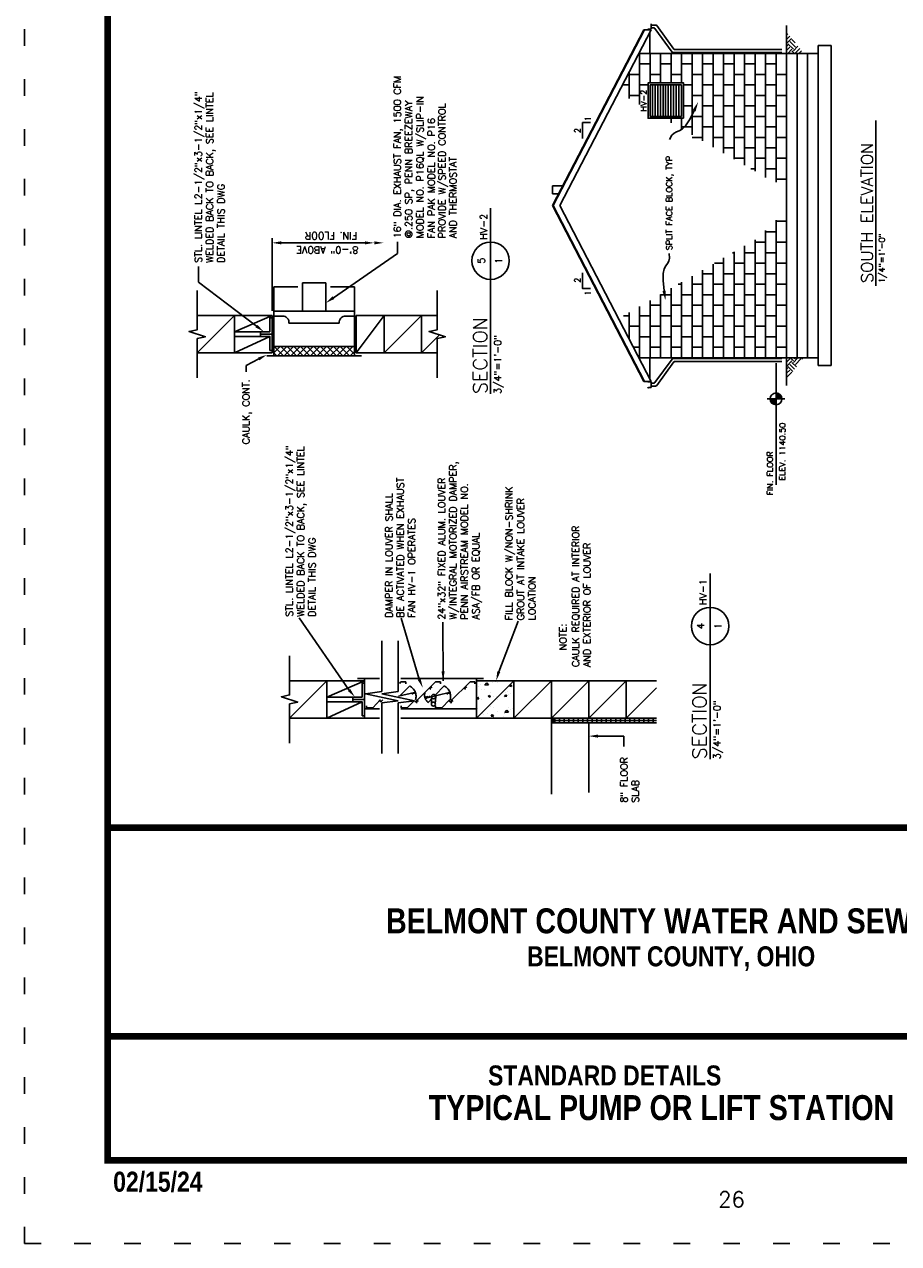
# Model space of a CAD drawing. Header units: feet. Extents: x 56.7 to 65.2, y 40.1 to 51.1.
# Tile 1 of 168: x 56.7 to 61.9, y 40.1 to 47.4. Entities that reach past the tile are written whole.
import ezdxf
from ezdxf.enums import TextEntityAlignment as Align

# ---------------------------------------------------------------- set-up
doc = ezdxf.new("R2010")
doc.units = ezdxf.units.FT
doc.header["$LTSCALE"] = 16
doc.header["$MEASUREMENT"] = 0
for name, pattern in [('D1', [0.08, 0.04, -0.04]), ('DASHED', [0.375, 0.25, -0.125]), ('DOT2', [0.125, 0, -0.125]), ('HIDDEN', [0.1875, 0.125, -0.0625])]:
    doc.linetypes.add(name, pattern=pattern)
doc.layers.get('0').update_dxf_attribs({"linetype": 'CONTINUOUS'})
doc.layers.get('DEFPOINTS').update_dxf_attribs({"linetype": 'CONTINUOUS'})
for name, color, linetype in [('ARWALL', 9, 'CONTINUOUS'), ('BORDER', 7, 'CONTINUOUS'), ('BUILDING', 9, 'CONTINUOUS'), ('CONC-BLK', 14, 'CONTINUOUS'), ('DASH', 3, 'DASHED'), ('DET', 3, 'CONTINUOUS'), ('DIM-1', 4, 'CONTINUOUS'), ('EARTH', 3, 'CONTINUOUS'), ('HCMU', 9, 'CONTINUOUS'), ('HVAC', 9, 'CONTINUOUS'), ('NOTES', 4, 'CONTINUOUS'), ('P', 9, 'CONTINUOUS'), ('PAGE-NO', 9, 'CONTINUOUS'), ('PIPING', 9, 'CONTINUOUS'), ('T', 4, 'CONTINUOUS'), ('TEXT', 7, 'CONTINUOUS'), ('TRUSS', 9, 'CONTINUOUS'), ('VENTILATION', 4, 'CONTINUOUS'), ('WOOD', 9, 'CONTINUOUS')]:
    doc.layers.add(name, color=color, linetype=linetype)
doc.styles.add('ROMANS', font='ROMANS.shx', dxfattribs={"height": 1.5})
doc.styles.get("Standard").update_dxf_attribs({"font": 'ROMANS', "height": 0.09375})
doc.styles.add('TECHNICAL', font='techb___.ttf')

# ---------------------------------------------------------------- blocks, each defined once
blk = doc.blocks.new('H', base_point=(976.415, 314.205))
for p, q in [((976.353, 314.849), (976.314, 314.205)), ((976.353, 314.849), (976.477, 313.561)), ((975.415, 314.205), (976.314, 314.205)), ((976.477, 313.561), (976.516, 314.205)), ((976.516, 314.205), (977.415, 314.205))]:
    blk.add_line(p, q)
blk = doc.blocks.new('*X1')
at = {"color": 0}
for p, q in [((532.51, 160.57), (534.14, 162.2)), ((532.51, 161.98), (532.72, 162.2)), ((534.51, 159.87), (532.51, 161.87)), ((534.51, 161.29), (533.59, 162.2)), ((532.51, 159.15), (534.51, 161.15)), ((534.51, 158.46), (532.51, 160.46)), ((532.51, 157.74), (534.51, 159.74)), ((534.51, 157.04), (532.51, 159.04)), ((532.51, 156.33), (534.51, 158.33)), ((534.51, 155.63), (532.51, 157.63)), ((532.51, 154.91), (534.51, 156.91)), ((534.51, 154.22), (532.51, 156.22)), ((532.51, 153.5), (534.51, 155.5)), ((534.51, 152.8), (532.51, 154.8)), ((532.51, 152.08), (534.51, 154.08)), ((534.51, 151.39), (532.51, 153.39)), ((532.51, 150.67), (534.51, 152.67)), ((534.51, 149.97), (532.51, 151.97)), ((532.51, 149.25), (534.51, 151.25)), ((534.51, 148.56), (532.51, 150.56)), ((532.51, 147.84), (534.51, 149.84)), ((534.51, 147.14), (532.51, 149.14)), ((532.51, 146.43), (534.51, 148.43)), ((534.51, 145.73), (532.51, 147.73)), ((532.51, 145.01), (534.51, 147.01)), ((533.87, 144.95), (532.51, 146.32)), ((533.86, 144.95), (534.51, 145.6))]:
    blk.add_line(p, q, dxfattribs=at)
blk = doc.blocks.new('*X0')
at = {"color": 0}
for p, q in [((198.21, 97.35), (198.21, 97.35)), ((198.45, 97.51), (198.45, 97.51)), ((199.59, 98.56), (199.59, 98.56)), ((201.43, 97.63), (201.43, 97.63)), ((201.64, 98.27), (201.59, 98.75)), ((201.95, 98.52), (201.62, 98.75)), ((201.64, 98.27), (201.95, 98.52)), ((202.07, 98.64), (202.07, 98.64)), ((202.15, 98.34), (202.15, 98.34)), ((203.59, 97.01), (203.59, 97.01)), ((203.69, 97.63), (203.69, 97.63)), ((204.33, 98.44), (204.33, 98.44)), ((204.59, 96.21), (204.57, 96.96)), ((205.07, 96.57), (204.57, 96.96)), ((204.59, 96.21), (205.07, 96.57)), ((204.64, 97.88), (204.64, 97.88)), ((197.61, 94.99), (197.5, 95.21)), ((197.5, 94.97), (197.61, 94.99)), ((197.94, 95.16), (197.9, 95.66)), ((198.25, 95.42), (197.9, 95.66)), ((197.94, 95.16), (198.25, 95.42)), ((198.59, 96.5), (198.59, 96.5)), ((198.83, 94.24), (198.83, 94.24)), ((199.87, 95.11), (199.87, 95.11)), ((199.97, 95.88), (199.97, 95.88)), ((201.05, 95.21), (201.05, 95.21)), ((201.49, 94.24), (201.49, 94.24)), ((201.95, 95.84), (202.16, 96.3)), ((201.95, 95.84), (202.35, 95.91)), ((202.04, 95.2), (202.04, 95.2)), ((202.05, 94.51), (202.05, 94.51)), ((202.35, 95.91), (202.16, 96.3)), ((203.08, 95.85), (203.08, 95.85)), ((205.11, 95.38), (205.11, 95.38)), ((205.19, 94.29), (205.19, 94.29)), ((205.26, 94.77), (205.26, 94.77)), ((197.58, 91.87), (197.58, 91.87)), ((197.87, 93.06), (197.87, 93.06)), ((198.42, 92.79), (198.42, 92.79)), ((198.75, 91.94), (198.73, 92.69)), ((199.23, 92.29), (198.73, 92.69)), ((198.75, 91.94), (199.23, 92.29)), ((199.39, 91.43), (199.39, 91.43)), ((199.75, 91.96), (199.75, 91.96)), ((202.16, 92.26), (202.12, 92.76)), ((202.47, 92.52), (202.12, 92.76)), ((202.16, 92.26), (202.47, 92.52)), ((202.55, 91.87), (202.55, 91.87)), ((202.68, 91.4), (202.68, 91.4)), ((203.01, 92.61), (203.01, 92.61)), ((203.22, 92.11), (203.22, 92.11)), ((203.71, 92.74), (203.71, 92.74)), ((204.19, 92.23), (204.19, 92.23)), ((204.23, 91.25), (204.44, 91.71)), ((204.23, 91.25), (204.63, 91.33)), ((204.63, 91.33), (204.44, 91.71)), ((199.46, 91.12), (199.46, 91.12)), ((199.69, 90.75), (199.7, 90.79)), ((199.72, 90.75), (199.7, 90.79)), ((204.53, 90.97), (204.53, 90.97))]:
    blk.add_line(p, q, dxfattribs=at)
blk = doc.blocks.new('EL')
at = {"layer": 'T', "color": 3}
for p, q in [((-0.086, 0.037), (-0.086, 0)), ((-0.078, 0.052), (-0.078, 0)), ((-0.07, 0.062), (-0.07, 0)), ((-0.062, 0.07), (-0.062, 0)), ((-0.055, 0.076), (-0.055, 0)), ((-0.047, 0.081), (-0.047, 0)), ((-0.039, 0.085), (-0.039, 0)), ((-0.031, 0.088), (-0.031, 0)), ((-0.023, 0.091), (-0.023, 0)), ((-0.016, 0.092), (-0.016, 0)), ((-0.008, 0.094), (-0.008, 0)), ((0.008, 0), (0.008, -0.094)), ((0.016, 0), (0.016, -0.092)), ((0.023, 0), (0.023, -0.091)), ((0.031, 0), (0.031, -0.088)), ((0.039, 0), (0.039, -0.085)), ((0.047, 0), (0.047, -0.081)), ((0.055, 0), (0.055, -0.076)), ((0.062, 0), (0.062, -0.07)), ((0.07, 0), (0.07, -0.062)), ((0.078, 0), (0.078, -0.052)), ((0.086, 0), (0.086, -0.037))]:
    blk.add_line(p, q, dxfattribs=at)
at = {"layer": 'T'}
blk.add_line((0, 0.141), (0, -0.141), dxfattribs=at)
blk.add_circle((0, 0), 0.0937, dxfattribs=at)
blk = doc.blocks.new('*X7')
at = {"color": 0}
for p, q in [((80.96, 281.43), (79.59, 282.8)), ((81.49, 281.96), (80.65, 282.8)), ((81.13, 281.24), (82.38, 282.49)), ((82.02, 282.49), (81.71, 282.8)), ((81.72, 280.77), (82.91, 281.96)), ((83.79, 281.43), (82.42, 282.8)), ((84.32, 281.96), (83.48, 282.8)), ((84.62, 282.73), (84.54, 282.8)), ((162.99, 281.43), (161.95, 282.47)), ((161.95, 281.8), (162.1, 281.96)), ((163.52, 281.96), (162.67, 282.8)), ((162.99, 281.07), (164.4, 282.49)), ((163.52, 280.54), (164.93, 281.96)), ((164.05, 282.49), (163.73, 282.8)), ((165.75, 281.5), (164.44, 282.8)), ((166.34, 281.97), (165.5, 282.8)), ((166.88, 282.49), (166.56, 282.8)), ((167.32, 282.75), (167.27, 282.8)), ((82.31, 280.3), (83.44, 281.43)), ((84.32, 279.13), (82.91, 280.54)), ((84.62, 279.9), (83.44, 281.07)), ((83.79, 281.07), (84.62, 281.9)), ((84.28, 278.73), (84.62, 279.07)), ((84.32, 280.54), (84.62, 280.84)), ((161.95, 280.74), (162.63, 281.43)), ((162.61, 278.98), (161.95, 279.64)), ((161.95, 278.98), (162.1, 279.13)), ((163.19, 279.45), (162.1, 280.54)), ((163.78, 279.93), (162.63, 281.07)), ((164.66, 280.63), (165.46, 281.43))]:
    blk.add_line(p, q, dxfattribs=at)

msp = doc.modelspace()

# ---------------------------------------------------------------- linework, layer by layer
at = {"layer": 'ARWALL', "color": 4, "linetype": 'HIDDEN'}
for p, q in [((61.263, 47.2734), (61.4523, 47.2734)), ((61.3261, 45.4439), (61.3261, 47.2734)), ((61.3892, 45.4439), (61.3892, 47.2734)), ((61.4523, 47.3207), (61.5312, 47.3207)), ((61.4523, 45.3966), (61.4523, 47.3207)), ((61.5312, 45.3966), (61.5312, 47.3207)), ((61.263, 45.4439), (61.4523, 45.4439)), ((61.4523, 45.3966), (61.5312, 45.3966))]:
    msp.add_line(p, q, dxfattribs=at)
at = {"layer": 'BORDER', "const_width": 0.04}
msp.add_lwpolyline([(57.1833, 40.6186), (57.1833, 50.6186), (64.6833, 50.6186), (64.6833, 40.6186)], close=True, dxfattribs=at)
for points in [[(57.1833, 42.6186), (64.6833, 42.6186)], [(57.1833, 41.3653), (64.6833, 41.3653)]]:
    msp.add_lwpolyline(points, dxfattribs=at)
at = {"layer": 'BUILDING', "color": 4}
for p, q in [((59.8571, 46.3586), (60.4056, 47.4153)), ((59.8571, 46.3586), (60.4056, 45.3019)), ((60.0747, 43.2495), (60.481, 43.2495))]:
    msp.add_line(p, q, dxfattribs=at)
at = {"layer": 'BUILDING'}
for p, q in [((60.3753, 47.2734), (61.263, 47.2734)), ((60.3753, 45.4439), (61.263, 45.4439))]:
    msp.add_line(p, q, dxfattribs=at)
at = {"layer": 'BUILDING', "color": 3}
for p, q in [((57.7219, 45.4735), (57.9467, 45.6982)), ((58.6771, 45.4735), (58.8457, 45.6982)), ((58.8457, 45.4735), (59.0704, 45.6982)), ((59.0704, 45.4735), (59.1782, 45.5812)), ((58.2767, 43.2776), (58.5015, 43.5023)), ((59.4005, 43.2776), (59.6252, 43.5023)), ((59.6252, 43.2776), (59.85, 43.5023)), ((59.85, 43.2776), (60.0747, 43.5023)), ((60.0747, 43.2776), (60.2995, 43.5023)), ((60.2995, 43.2776), (60.481, 43.4591)), ((59.857, 43.2776), (59.857, 43.2495)), ((59.864, 43.2776), (59.864, 43.2495)), ((59.8711, 43.2776), (59.8711, 43.2495)), ((59.8711, 43.2635), (60.481, 43.2635)), ((59.8992, 43.2776), (59.8992, 43.2495)), ((59.9273, 43.2776), (59.9273, 43.2495)), ((59.9553, 43.2776), (59.9553, 43.2495)), ((59.9834, 43.2776), (59.9834, 43.2495)), ((60.0115, 43.2776), (60.0115, 43.2495)), ((60.0396, 43.2776), (60.0396, 43.2495)), ((60.0677, 43.2776), (60.0677, 43.2495)), ((60.0958, 43.2776), (60.0958, 43.2495)), ((60.1239, 43.2776), (60.1239, 43.2495)), ((60.152, 43.2776), (60.152, 43.2495)), ((60.1801, 43.2776), (60.1801, 43.2495)), ((60.2082, 43.2776), (60.2082, 43.2495)), ((60.2363, 43.2776), (60.2363, 43.2495)), ((60.2644, 43.2776), (60.2644, 43.2495)), ((60.2925, 43.2776), (60.2925, 43.2495)), ((60.3206, 43.2776), (60.3206, 43.2495)), ((60.3487, 43.2776), (60.3487, 43.2495)), ((60.3768, 43.2776), (60.3768, 43.2495)), ((60.4048, 43.2776), (60.4048, 43.2495)), ((60.4329, 43.2776), (60.4329, 43.2495)), ((60.461, 43.2776), (60.461, 43.2495))]:
    msp.add_line(p, q, dxfattribs=at)
at = {"layer": 'BUILDING', "color": 9}
for p, q in [((57.7219, 45.6982), (58.1714, 45.6982)), ((58.6771, 45.6982), (59.164, 45.6982)), ((57.7219, 45.4735), (58.1714, 45.4735)), ((58.6771, 45.4735), (59.164, 45.4735)), ((58.2767, 43.5023), (58.7262, 43.5023)), ((58.6841, 43.5164), (58.8175, 43.5164)), ((58.946, 43.5164), (59.4426, 43.5164)), ((59.4005, 43.5023), (60.481, 43.5023)), ((58.2767, 43.2776), (58.8175, 43.2776)), ((58.946, 43.2776), (60.481, 43.2776)), ((59.85, 43.2776), (59.85, 42.8198)), ((60.0747, 43.2495), (59.85, 43.2495)), ((60.0747, 43.2495), (60.0747, 42.8311))]:
    msp.add_line(p, q, dxfattribs=at)
for points in [[(61.263, 45.2766), (61.263, 47.4407)], [(58.1714, 45.4735), (58.1714, 45.6982)]]:
    msp.add_lwpolyline(points, dxfattribs=at)
at = {"layer": 'BUILDING', "color": 4}
for points in [[(57.9467, 45.6982), (57.9467, 45.4735)], [(58.8457, 45.4735), (58.8457, 45.6982)], [(59.0704, 45.4735), (59.0704, 45.6982)], [(58.1012, 45.5999), (57.9467, 45.5999)], [(58.1012, 45.5718), (57.9467, 45.5718)], [(61.2, 44.6805), (61.2, 45.4114)], [(58.5015, 43.2776), (58.5015, 43.5023)], [(59.6252, 43.2776), (59.6252, 43.5023)], [(59.85, 43.2776), (59.85, 43.5023)], [(60.0747, 43.2776), (60.0747, 43.5023)], [(60.2995, 43.2776), (60.2995, 43.5023)], [(58.656, 43.404), (58.5015, 43.404)], [(58.656, 43.3759), (58.5015, 43.3759)]]:
    msp.add_lwpolyline(points, dxfattribs=at)
at = {"layer": 'BUILDING', "color": 3}
for points in [[(57.9467, 45.5999), (58.1714, 45.6982)], [(58.1574, 45.6842), (58.1574, 45.5999), (58.1012, 45.5999)], [(58.1574, 45.6842), (58.1714, 45.6842)], [(58.1012, 45.5999), (58.1012, 45.5858)], [(57.9467, 45.4735), (58.1574, 45.5718)], [(58.1012, 45.5718), (58.1012, 45.5858)], [(58.1714, 45.5858), (58.1012, 45.5858)], [(58.1574, 45.4875), (58.1574, 45.5718), (58.1012, 45.5718)], [(58.1574, 45.4875), (58.1714, 45.4875)], [(58.5015, 43.404), (58.7262, 43.5023)], [(58.7122, 43.4883), (58.7122, 43.404), (58.656, 43.404)], [(58.7122, 43.4883), (58.7262, 43.4883)], [(58.656, 43.404), (58.656, 43.3899)], [(58.656, 43.3759), (58.656, 43.3899)], [(58.7262, 43.3899), (58.656, 43.3899)], [(58.5015, 43.2776), (58.7122, 43.3759)], [(58.7122, 43.2916), (58.7122, 43.3759), (58.656, 43.3759)], [(58.7122, 43.2916), (58.7262, 43.2916)]]:
    msp.add_lwpolyline(points, dxfattribs=at)
at = {"layer": 'CONC-BLK', "color": 3}
for p, q in [((60.3798, 46.9652), (60.3798, 47.2734)), ((60.4429, 47.096), (60.4429, 47.2734)), ((60.506, 47.096), (60.506, 47.2734)), ((60.5691, 47.096), (60.5691, 47.2734)), ((60.6322, 47.096), (60.6322, 47.2734)), ((60.6953, 46.7831), (60.6953, 47.2734)), ((60.7583, 46.7467), (60.7583, 47.2734)), ((60.8214, 46.7102), (60.8214, 47.2734)), ((60.8845, 46.6738), (60.8845, 47.2734)), ((60.9476, 46.6374), (60.9476, 47.2734)), ((61.0107, 46.601), (61.0107, 47.2734)), ((61.0738, 46.5646), (61.0738, 47.2734)), ((61.1369, 46.5281), (61.1369, 47.2734)), ((61.2, 46.4992), (61.2, 47.2734)), ((60.4429, 47.2103), (60.3798, 47.2103)), ((60.506, 47.2103), (60.5691, 47.2103)), ((60.6953, 47.2103), (60.6322, 47.2103)), ((60.8214, 47.2103), (60.7583, 47.2103)), ((60.8845, 47.2103), (60.9476, 47.2103)), ((61.0738, 47.2103), (61.0107, 47.2103)), ((61.2, 47.2103), (61.1369, 47.2103)), ((60.3167, 47.0016), (60.3167, 47.1605)), ((60.3167, 47.1472), (60.3798, 47.1472)), ((60.506, 47.1472), (60.4429, 47.1472)), ((60.6322, 47.1472), (60.5691, 47.1472)), ((60.6953, 47.1472), (60.7583, 47.1472)), ((60.8845, 47.1472), (60.8214, 47.1472)), ((61.0107, 47.1472), (60.9476, 47.1472)), ((61.0738, 47.1472), (61.1369, 47.1472)), ((61.2, 47.1472), (61.263, 47.1472)), ((60.2771, 47.0841), (60.3167, 47.0841)), ((60.4311, 47.0841), (60.3798, 47.0841)), ((60.506, 47.0841), (60.5691, 47.0841)), ((60.6322, 47.0841), (60.5691, 47.0841)), ((60.6953, 47.0841), (60.644, 47.0841)), ((60.8214, 47.0841), (60.7583, 47.0841)), ((60.8845, 47.0841), (60.9476, 47.0841)), ((61.0738, 47.0841), (61.0107, 47.0841)), ((61.2, 47.0841), (61.1369, 47.0841)), ((60.3167, 47.021), (60.3798, 47.021)), ((60.6953, 47.021), (60.7583, 47.021)), ((60.8845, 47.021), (60.8214, 47.021)), ((61.0107, 47.021), (60.9476, 47.021)), ((61.0738, 47.021), (61.1369, 47.021)), ((61.2, 47.021), (61.263, 47.021)), ((60.6953, 46.958), (60.644, 46.958)), ((60.8214, 46.958), (60.7583, 46.958)), ((60.8845, 46.958), (60.9476, 46.958)), ((61.0738, 46.958), (61.0107, 46.958)), ((61.2, 46.958), (61.1369, 46.958)), ((60.506, 46.8949), (60.5017, 46.8949)), ((60.6322, 46.8949), (60.5691, 46.8949)), ((60.5691, 46.8559), (60.5691, 46.883)), ((60.6322, 46.8195), (60.6322, 46.883)), ((60.6953, 46.8949), (60.7583, 46.8949)), ((60.8845, 46.8949), (60.8214, 46.8949)), ((61.0107, 46.8949), (60.9476, 46.8949)), ((61.0738, 46.8949), (61.1369, 46.8949)), ((61.2, 46.8949), (61.263, 46.8949)), ((60.6953, 46.8318), (60.6322, 46.8318)), ((60.6953, 46.7687), (60.7583, 46.7687)), ((60.8214, 46.8318), (60.7583, 46.8318)), ((60.8845, 46.7687), (60.8214, 46.7687)), ((60.8845, 46.8318), (60.9476, 46.8318)), ((61.0107, 46.7687), (60.9476, 46.7687)), ((61.0738, 46.8318), (61.0107, 46.8318)), ((61.0738, 46.7687), (61.1369, 46.7687)), ((61.2, 46.8318), (61.1369, 46.8318)), ((61.2, 46.7687), (61.263, 46.7687)), ((60.8845, 46.7056), (60.9476, 46.7056)), ((61.0738, 46.7056), (61.0107, 46.7056)), ((61.2, 46.7056), (61.1369, 46.7056)), ((61.0107, 46.6425), (60.9476, 46.6425)), ((61.0738, 46.6425), (61.1369, 46.6425)), ((61.2, 46.6425), (61.263, 46.6425)), ((61.0738, 46.5794), (61.048, 46.5794)), ((61.2, 46.5794), (61.1369, 46.5794)), ((61.2, 46.5163), (61.263, 46.5163)), ((61.2, 45.4439), (61.2, 46.2708)), ((61.2, 46.264), (61.263, 46.264)), ((61.1369, 45.4439), (61.1369, 46.2092)), ((61.1369, 46.2009), (61.2, 46.2009)), ((61.0107, 45.4439), (61.0107, 46.1163)), ((61.0738, 45.4439), (61.0738, 46.1527)), ((61.0738, 46.1378), (61.1369, 46.1378)), ((61.2, 46.1378), (61.263, 46.1378)), ((60.8845, 45.4439), (60.8845, 46.0434)), ((60.9476, 46.0747), (60.9387, 46.0747)), ((60.9476, 45.4439), (60.9476, 46.0799)), ((61.0107, 46.0747), (61.0738, 46.0747)), ((61.1369, 46.0747), (61.2, 46.0747)), ((60.7583, 45.4439), (60.7583, 45.9706)), ((60.8214, 45.4439), (60.8214, 46.007)), ((60.8845, 46.0117), (60.8295, 46.0117)), ((61.0107, 46.0117), (60.9476, 46.0117)), ((61.0738, 46.0117), (61.1369, 46.0117)), ((61.2, 46.0117), (61.263, 46.0117)), ((60.6322, 45.8855), (60.6109, 45.8855)), ((60.6322, 45.4439), (60.6322, 45.8977)), ((60.6953, 45.4439), (60.6953, 45.9342)), ((60.6953, 45.8855), (60.7583, 45.8855)), ((60.7583, 45.9486), (60.8214, 45.9486)), ((60.8845, 45.8855), (60.8214, 45.8855)), ((60.9476, 45.9486), (60.8845, 45.9486)), ((61.0107, 45.8855), (60.9476, 45.8855)), ((61.0107, 45.9486), (61.0738, 45.9486)), ((61.0738, 45.8855), (61.1369, 45.8855)), ((61.1369, 45.9486), (61.2, 45.9486)), ((61.2, 45.8855), (61.263, 45.8855)), ((60.506, 45.4439), (60.506, 45.8249)), ((60.5691, 45.8224), (60.506, 45.8224)), ((60.5691, 45.4439), (60.5691, 45.8613)), ((60.5691, 45.8342), (60.5691, 45.8613)), ((60.6953, 45.8224), (60.6322, 45.8224)), ((60.7583, 45.8224), (60.8214, 45.8224)), ((60.8845, 45.8224), (60.9476, 45.8224)), ((61.0107, 45.8224), (61.0738, 45.8224)), ((61.1369, 45.8224), (61.2, 45.8224)), ((60.3798, 45.4439), (60.3798, 45.7521)), ((60.4429, 45.4439), (60.4429, 45.7885)), ((60.4429, 45.7593), (60.506, 45.7593)), ((60.5691, 45.7593), (60.6322, 45.7593)), ((60.6953, 45.7593), (60.7583, 45.7593)), ((60.8845, 45.7593), (60.8214, 45.7593)), ((61.0107, 45.7593), (60.9476, 45.7593)), ((61.0738, 45.7593), (61.1369, 45.7593)), ((61.2, 45.7593), (61.263, 45.7593)), ((60.2831, 45.6962), (60.3167, 45.6962)), ((60.3167, 45.5567), (60.3167, 45.7156)), ((60.4429, 45.6962), (60.3798, 45.6962)), ((60.5691, 45.6962), (60.506, 45.6962)), ((60.6953, 45.6962), (60.6322, 45.6962)), ((60.7583, 45.6962), (60.8214, 45.6962)), ((60.9476, 45.6962), (60.8845, 45.6962)), ((61.0107, 45.6962), (61.0738, 45.6962)), ((61.1369, 45.6962), (61.2, 45.6962)), ((60.3167, 45.6331), (60.3798, 45.6331)), ((60.4429, 45.6331), (60.506, 45.6331)), ((60.5691, 45.6331), (60.6322, 45.6331)), ((60.6953, 45.6331), (60.7583, 45.6331)), ((60.8845, 45.6331), (60.8214, 45.6331)), ((61.0107, 45.6331), (60.9476, 45.6331)), ((61.0738, 45.6331), (61.1369, 45.6331)), ((61.2, 45.6331), (61.263, 45.6331)), ((60.3098, 45.57), (60.3167, 45.57)), ((60.4429, 45.57), (60.3798, 45.57)), ((60.506, 45.57), (60.5691, 45.57)), ((60.6953, 45.57), (60.6322, 45.57)), ((60.7583, 45.57), (60.8214, 45.57)), ((60.9476, 45.57), (60.8845, 45.57)), ((61.0107, 45.57), (61.0738, 45.57)), ((61.1369, 45.57), (61.2, 45.57)), ((60.3426, 45.507), (60.3798, 45.507)), ((60.506, 45.507), (60.4429, 45.507)), ((60.6322, 45.507), (60.5691, 45.507)), ((60.6953, 45.507), (60.7583, 45.507)), ((60.8845, 45.507), (60.8214, 45.507)), ((61.0107, 45.507), (60.9476, 45.507)), ((61.0738, 45.507), (61.1369, 45.507)), ((61.2, 45.507), (61.263, 45.507))]:
    msp.add_line(p, q, dxfattribs=at)
at = {"layer": 'DASH', "color": 3, "linetype": 'D1'}
for p, q in [((58.9987, 43.4706), (58.944, 43.4148)), ((59.2067, 43.4706), (59.1519, 43.4148)), ((59.1341, 43.3966), (59.1096, 43.3716))]:
    msp.add_line(p, q, dxfattribs=at)
at = {"layer": 'DASH', "color": 3}
for p, q in [((59.1037, 43.4023), (59.1076, 43.4093)), ((59.1127, 43.4098), (59.1204, 43.4056))]:
    msp.add_line(p, q, dxfattribs=at)
at = {"layer": 'DASH', "color": 3, "linetype": 'Continuous'}
for p, q in [((59.1292, 43.3625), (59.1294, 43.4042)), ((59.155, 43.4066), (59.1526, 43.3637))]:
    msp.add_line(p, q, dxfattribs=at)
msp.add_circle((59.1409, 43.3615), 0.0118, dxfattribs=at)
at = {"layer": 'DASH', "color": 3, "linetype": 'D1'}
for centre, radius, start, end in [((58.966, 43.4078), 0.0708, 343.65482, 62.49085), ((59.1739, 43.4078), 0.0708, 343.65482, 62.49085), ((59.1407, 43.4149), 0.0528, 163.20803, 236.41879)]:
    msp.add_arc(centre, radius, start, end, dxfattribs=at)
at = {"layer": 'DASH', "color": 3}
msp.add_arc((59.0974, 43.4008), 0.00446, 203.81723, 122.80675, dxfattribs=at)
at = {"layer": 'DEFPOINTS', "color": 7, "linetype": 'DOT2', "ltscale": 0.1}
msp.add_lwpolyline([(56.6833, 40.1186), (56.6833, 51.1186), (65.1833, 51.1186), (65.1833, 40.1186)], close=True, dxfattribs=at)
at = {"layer": 'DET', "color": 3}
for p, q in [((58.9365, 43.4859), (58.9455, 43.4947)), ((58.9455, 43.4947), (58.9748, 43.4947)), ((58.9748, 43.4947), (58.9748, 43.4837)), ((59.0365, 43.3799), (59.1534, 43.4947)), ((59.1323, 43.4595), (59.126, 43.4669)), ((59.1534, 43.4947), (59.1828, 43.4947)), ((59.1828, 43.4947), (59.1828, 43.4837)), ((59.2444, 43.3799), (59.3614, 43.4947)), ((59.3402, 43.4595), (59.3339, 43.4669)), ((59.3614, 43.4947), (59.3907, 43.4947)), ((59.3907, 43.4947), (59.3907, 43.4837)), ((58.932, 43.4093), (59.0273, 43.432)), ((59.0203, 43.4217), (59.0123, 43.4276)), ((59.0264, 43.4311), (59.0241, 43.4228)), ((59.1026, 43.4004), (59.2352, 43.432)), ((59.1175, 43.4583), (59.1251, 43.4506)), ((59.2282, 43.4217), (59.2202, 43.4276)), ((59.2343, 43.4311), (59.2321, 43.4228)), ((59.3254, 43.4583), (59.333, 43.4506)), ((58.7385, 43.3523), (58.7385, 43.3402)), ((58.7385, 43.3402), (58.7762, 43.3402)), ((58.7762, 43.3402), (58.8221, 43.3879)), ((58.8286, 43.3799), (58.8363, 43.3874)), ((58.9464, 43.3523), (58.9464, 43.3402)), ((58.9464, 43.3402), (58.9842, 43.3402)), ((58.9842, 43.3402), (59.0208, 43.3783)), ((59.0351, 43.376), (59.0426, 43.3683)), ((59.0498, 43.3773), (59.0435, 43.3846)), ((59.1543, 43.3523), (59.1543, 43.3402)), ((59.1543, 43.3402), (59.1921, 43.3402)), ((59.1921, 43.3402), (59.2379, 43.3879)), ((59.243, 43.376), (59.2505, 43.3683)), ((59.2577, 43.3773), (59.2514, 43.3846))]:
    msp.add_line(p, q, dxfattribs=at)
at = {"layer": 'DET', "color": 3, "linetype": 'Continuous'}
msp.add_circle((59.142, 43.4065), 0.013, dxfattribs=at)
at = {"layer": 'DET', "color": 3}
for centre, radius, start, end in [((59.1254, 43.4582), 0.00479, 9.73969, 279.40365), ((59.3333, 43.4582), 0.00479, 9.73969, 279.40365), ((58.8242, 43.3827), 0.00517, 104.21827, 329.02626), ((59.0321, 43.3827), 0.00517, 244.08754, 329.02626), ((59.043, 43.376), 0.00479, 9.73969, 279.40365), ((59.24, 43.3827), 0.00517, 104.21827, 329.02626), ((59.2509, 43.376), 0.00479, 9.73969, 279.40365)]:
    msp.add_arc(centre, radius, start, end, dxfattribs=at)
at = {"layer": 'DIM-1', "color": 3}
for p, q in [((60.4495, 47.4438), (60.4777, 47.4438)), ((60.4495, 47.4261), (60.4674, 47.4261)), ((60.4726, 47.4231), (60.5754, 47.2814)), ((60.4828, 47.4408), (60.5864, 47.2981)), ((60.5806, 47.2784), (61.234, 47.2784)), ((60.5908, 47.2962), (61.234, 47.2962)), ((60.4726, 45.2942), (60.5754, 45.4359)), ((60.4828, 45.2764), (60.5864, 45.4191)), ((60.5806, 45.4388), (61.234, 45.4388)), ((60.5908, 45.4211), (61.234, 45.4211)), ((60.4495, 45.2912), (60.4674, 45.2912)), ((60.4495, 45.2735), (60.4777, 45.2735))]:
    msp.add_line(p, q, dxfattribs=at)
for centre, start, end in [((60.4674, 47.4201), 30, 90), ((60.4777, 47.4379), 30, 90), ((60.5806, 47.2844), 210, 270), ((60.5908, 47.3021), 210, 270), ((60.5806, 45.4329), 90, 150), ((60.5908, 45.4152), 90, 150), ((60.4674, 45.2971), 270, 330), ((60.4777, 45.2794), 270, 330)]:
    msp.add_arc(centre, 0.00591, start, end, dxfattribs=at)
at = {"layer": 'HCMU', "color": 4}
for p, q in [((60.4495, 47.4183), (60.4286, 47.4183)), ((60.4495, 45.299), (60.4286, 45.299)), ((60.4324, 45.2627), (60.4295, 45.2627)), ((60.4495, 45.2657), (60.4353, 45.2657))]:
    msp.add_line(p, q, dxfattribs=at)
for points in [[(60.4495, 47.4183), (60.4495, 47.4516)], [(60.4495, 45.299), (60.4495, 45.2657)]]:
    msp.add_lwpolyline(points, dxfattribs=at)
at = {"layer": 'NOTES'}
for p, q in [((59.9229, 46.4769), (59.8571, 46.4769)), ((59.8571, 46.4296), (59.8571, 46.4769)), ((59.8984, 46.4296), (59.8571, 46.4296)), ((58.9253, 46.0701), (58.9253, 46.1412)), ((58.5408, 45.8049), (58.9253, 46.0701)), ((57.7289, 45.8971), (57.7289, 45.9932)), ((58.0778, 45.6337), (57.7289, 45.8971)), ((58.0912, 45.4363), (58.0153, 45.397)), ((58.0153, 45.397), (58.0153, 45.3597)), ((58.6338, 43.4469), (58.3346, 43.8804)), ((59.0554, 43.5113), (58.9466, 43.8776)), ((59.1978, 43.8545), (59.1992, 43.5023)), ((59.5339, 43.5563), (59.651, 43.8602)), ((60.1309, 43.1693), (60.2854, 43.1693)), ((60.2854, 43.1693), (60.2854, 43.1061))]:
    msp.add_line(p, q, dxfattribs=at)
at = {"layer": 'NOTES', "linetype": 'ByBlock'}
for p, q in [((58.1714, 45.7263), (58.1714, 46.1625)), ((58.7292, 46.1344), (58.2276, 46.1344))]:
    msp.add_line(p, q, dxfattribs=at)
at = {"layer": 'NOTES'}
for points in [[(60.7074, 46.9282), (60.6791, 46.8731), (60.6553, 46.8382), (60.635, 46.8181), (60.6176, 46.8077), (60.6023, 46.8016), (60.5881, 46.7944), (60.5742, 46.781), (60.56, 46.7559)], [(60.0851, 46.8572), (60.0377, 46.8572), (60.0377, 46.7626)], [(60.5271, 45.8464), (60.521, 45.908), (60.5221, 45.9503), (60.5283, 45.9781), (60.5372, 45.9963), (60.5468, 46.0098), (60.5548, 46.0235), (60.5591, 46.0423), (60.5576, 46.0711)], [(60.0851, 45.86), (60.0377, 45.86), (60.0377, 45.9547)]]:
    msp.add_lwpolyline(points, dxfattribs=at)
at = {"layer": 'NOTES', "color": 9}
msp.add_lwpolyline([(61.8003, 45.8758), (61.8003, 46.8694)], dxfattribs=at)
at = {"layer": 'NOTES'}
for points in [[(60.7164, 46.924), (60.6985, 46.9323), (60.7322, 46.9819)], [(58.5461, 45.7971), (58.5354, 45.8126), (58.4945, 45.773)], [(60.5174, 45.845), (60.5369, 45.8477), (60.5355, 45.7878)], [(58.0834, 45.6412), (58.0721, 45.6263), (58.1226, 45.5999)], [(58.0869, 45.4446), (58.0955, 45.428), (58.1411, 45.4621)], [(59.2086, 43.5585), (59.1899, 43.5585), (59.1992, 43.5023)], [(59.5429, 43.5537), (59.5249, 43.5589), (59.5183, 43.5023)], [(59.064, 43.515), (59.0468, 43.5075), (59.0777, 43.4597)], [(58.6409, 43.4529), (58.6266, 43.4408), (58.6701, 43.404)], [(60.1309, 43.1787), (60.1309, 43.1599), (60.0747, 43.1693)]]:
    msp.add_solid(points, dxfattribs=at)
at = {"layer": 'NOTES', "linetype": 'ByBlock'}
for points in [[(58.2276, 46.1251), (58.2276, 46.1438), (58.1714, 46.1344)], [(58.7292, 46.1251), (58.7292, 46.1438), (58.7853, 46.1344)], [(58.7853, 46.1251), (58.7853, 46.1438), (58.8415, 46.1344)]]:
    msp.add_solid(points, dxfattribs=at)
at = {"layer": 'P', "color": 9, "linetype": 'Continuous'}
for p, q in [((58.7262, 43.5164), (58.7262, 43.2776)), ((59.4005, 43.5164), (59.4005, 43.2776))]:
    msp.add_line(p, q, dxfattribs=at)
at = {"layer": 'P'}
for p, q in [((58.8175, 43.3337), (58.7262, 43.3337)), ((59.4005, 43.3337), (58.946, 43.3337))]:
    msp.add_line(p, q, dxfattribs=at)
at = {"layer": 'PIPING'}
for points in [[(57.7219, 45.3232), (57.7219, 45.5592), (57.7712, 45.5696), (57.6726, 45.6021), (57.7219, 45.6124), (57.7219, 45.8485)], [(59.164, 45.3232), (59.164, 45.5592), (59.2134, 45.5696), (59.1147, 45.6021), (59.164, 45.6124), (59.164, 45.8485)], [(58.2767, 43.1273), (58.2767, 43.3633), (58.3261, 43.3737), (58.2274, 43.4061), (58.2767, 43.4165), (58.2767, 43.6526)]]:
    msp.add_lwpolyline(points, dxfattribs=at)
at = {"layer": 'T', "color": 9}
for p, q in [((59.4847, 45.2263), (59.4847, 46.343)), ((60.8038, 43.0304), (60.8038, 44.1471))]:
    msp.add_line(p, q, dxfattribs=at)
at = {"layer": 'T', "color": 4}
for centre in [(59.4847, 46.0269), (60.8038, 43.831)]:
    msp.add_circle(centre, 0.1124, dxfattribs=at)
at = {"layer": 'TRUSS', "color": 4}
for p, q in [((60.4295, 45.2627), (60.4295, 45.2657)), ((60.4353, 45.2657), (60.4324, 45.2627))]:
    msp.add_line(p, q, dxfattribs=at)
at = {"layer": 'VENTILATION', "color": 9}
for p, q in [((60.4429, 46.8949), (60.4429, 47.0841)), ((60.4429, 47.0841), (60.6322, 47.0841)), ((60.6322, 47.0841), (60.6322, 46.8949)), ((60.6322, 46.9442), (60.6322, 47.0841)), ((60.6322, 46.8949), (60.4429, 46.8949)), ((58.354, 45.8949), (58.354, 45.7228)), ((58.354, 45.8949), (58.4945, 45.8949)), ((58.4945, 45.8949), (58.4945, 45.7228)), ((58.3259, 45.8703), (58.182, 45.8703)), ((58.182, 45.4559), (58.182, 45.8703)), ((58.6666, 45.8703), (58.5226, 45.8703)), ((58.6666, 45.4559), (58.6666, 45.8703)), ((58.182, 45.7228), (58.6666, 45.7228)), ((58.182, 45.6947), (58.2346, 45.6947)), ((58.6139, 45.6947), (58.6666, 45.6947)), ((58.6771, 45.4735), (58.6771, 45.6982)), ((58.2733, 45.6526), (58.5753, 45.6526)), ((58.7087, 45.4559), (58.1398, 45.4559)), ((58.6666, 45.5121), (58.182, 45.5121))]:
    msp.add_line(p, q, dxfattribs=at)
msp.add_lwpolyline([(60.644, 46.883), (60.4311, 46.883), (60.4311, 47.096), (60.644, 47.096)], close=True, dxfattribs=at)
at = {"layer": 'VENTILATION'}
for points in [[(60.4577, 47.0841), (60.4577, 46.8949)], [(60.4735, 47.0841), (60.4735, 46.8949)], [(60.4892, 47.0841), (60.4892, 46.8949)], [(60.505, 47.0841), (60.505, 46.8949)], [(60.5208, 47.0841), (60.5208, 46.8949)], [(60.5366, 47.0841), (60.5366, 46.8949)], [(60.5523, 47.0841), (60.5523, 46.8949)], [(60.5681, 47.0841), (60.5681, 46.8949)], [(60.5839, 47.0841), (60.5839, 46.8949)], [(60.5996, 47.0841), (60.5996, 46.8949)], [(60.6154, 47.0841), (60.6154, 46.8949)]]:
    msp.add_lwpolyline(points, dxfattribs=at)
at = {"layer": 'VENTILATION', "color": 9}
for centre, start, end in [((58.2346, 45.6559), 355.02089, 90), ((58.6139, 45.6559), 90, 184.97911)]:
    msp.add_arc(centre, 0.0388, start, end, dxfattribs=at)
at = {"layer": 'WOOD'}
for p, q in [((59.8615, 46.3586), (60.41, 47.4153)), ((59.9005, 46.3586), (60.449, 47.4153)), ((59.8615, 46.3586), (60.41, 45.3019)), ((59.9005, 46.3586), (60.449, 45.3019))]:
    msp.add_line(p, q, dxfattribs=at)
at = {"layer": 'WOOD', "color": 4}
for points in [[(60.4056, 47.4153), (60.41, 47.4153)], [(60.4056, 45.3019), (60.41, 45.3019)]]:
    msp.add_lwpolyline(points, dxfattribs=at)
at = {"layer": 'WOOD'}
for points in [[(60.41, 47.4153), (60.449, 47.4153)], [(60.4411, 47.4001), (60.4411, 47.2734)], [(60.4411, 45.3171), (60.4411, 45.4439)], [(60.41, 45.3019), (60.449, 45.3019)]]:
    msp.add_lwpolyline(points, dxfattribs=at)

# ---------------------------------------------------------------- block references
at = {"layer": 'BUILDING', "color": 3, "xscale": 0.02809385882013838, "yscale": 0.02809385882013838, "zscale": 0.02809385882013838, "rotation": 89.99999999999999}
msp.add_blockref('*X0', (62.1748, 37.729), dxfattribs=at)
at = {"layer": 'EARTH', "xscale": 0.02365762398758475, "yscale": 0.02365762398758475, "zscale": 0.02365762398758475, "rotation": 89.99999999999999}
msp.add_blockref('*X7', (67.9535, 43.4421), dxfattribs=at)
at = {"layer": 'HVAC', "color": 3, "xscale": 0.02809385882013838, "yscale": 0.02809385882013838, "zscale": 0.02809385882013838, "rotation": 270}
msp.add_blockref('*X1', (54.1098, 60.4723), dxfattribs=at)
at = {"layer": 'NOTES', "rotation": 89.99999999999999}
for name, p, xscale, yscale, zscale in [('EL', (61.2, 45.1967), 0.378521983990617, 0.378521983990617, 0.378521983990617), ('H', (58.8314, 43.4033), 0.3395117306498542, -0.1534850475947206, 0.3395117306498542), ('H', (58.9296, 43.4033), 0.3395117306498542, -0.1534850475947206, 0.3395117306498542)]:
    msp.add_blockref(name, p, dxfattribs=dict(at, xscale=xscale, yscale=yscale, zscale=zscale))

# ---------------------------------------------------------------- texts
at = {"layer": 'NOTES', "style": 'ROMANS'}
for s, height, p in [('WELDED BACK TO BACK, SEE LINTEL', 0.042141, (57.8182, 46.0143)), ('16" DIA. EXHAUST FAN, 1500 CFM', 0.042141, (58.9445, 46.1622)), ('HV-2', 0.03549, (60.4223, 46.9241)), ('@.250 SP, PENN BREEZEWAY', 0.042141, (59.0127, 46.1622)), ('MODEL NO. P16QL W/SLIP-IN', 0.042141, (59.0809, 46.1622)), ('PROVIDE W/SPEED CONTROL', 0.042141, (59.2146, 46.1622)), ('STL. LINTEL L2-1/2"x3-1/2"x1/4"', 0.042141, (57.75, 46.0143)), ('1', 0.0355, (60.0863, 46.865)), ('FAN PAK MODEL NO. P16', 0.042141, (59.1491, 46.1622)), ('2', 0.0355, (60.0249, 46.7942)), ('AND THERMOSTAT', 0.042141, (59.2798, 46.1622)), ('SPLIT FACE BLOCK, TYP', 0.035486, (60.5756, 46.0904)), ('DETAIL THIS DWG', 0.042141, (57.8865, 46.0143)), ('1/4"=1\'-0"', 0.03549, (61.8535, 45.8935)), ('2', 0.0355, (60.0249, 45.8944)), ('1', 0.0355, (60.0863, 45.8179)), ('ELEV. 1140.50', 0.035486, (61.2557, 44.7048)), ('WELDED BACK TO BACK, SEE LINTEL', 0.042141, (58.3651, 43.8868)), ('FIN. FLOOR', 0.03549, (61.1814, 44.6168)), ('W/INTEGRAL MOTORIZED DAMPER,', 0.042141, (59.2806, 43.8697)), ('STL. LINTEL L2-1/2"x3-1/2"x1/4"', 0.042141, (58.2969, 43.8868)), ('BE ACTIVATED WHEN EXHAUST', 0.042141, (58.9629, 43.8807)), ('24"x32" FIXED ALUM. LOUVER', 0.042141, (59.2124, 43.8697)), ('PENN AIRSTREAM MODEL NO.', 0.042141, (59.3488, 43.8697)), ('DAMPER IN LOUVER SHALL', 0.042141, (58.8946, 43.8807)), ('FILL BLOCK W/NON-SHRINK', 0.042141, (59.6173, 43.8657)), ('GROUT AT INTAKE LOUVER', 0.042141, (59.6856, 43.8657)), ('FAN HV-1 OPERATES', 0.042141, (59.0311, 43.8807)), ('DETAIL THIS DWG', 0.042141, (58.4334, 43.8868)), ('ASA/FB OR EQUAL', 0.042141, (59.4171, 43.8697)), ('CAULK REQUIRED AT INTERIOR', 0.042141, (60.0177, 43.5847)), ('AND EXTERIOR OF LOUVER', 0.042141, (60.0859, 43.5847)), ('LOCATION', 0.04214, (59.7538, 43.8657)), ('NOTE:', 0.04214, (59.9413, 43.6849)), ('8" FLOOR', 0.04214, (60.3065, 42.769)), ('SLAB', 0.04214, (60.3747, 42.769))]:
    msp.add_text(s, height=height, rotation=90, dxfattribs=at).set_placement(p)
at = {"layer": 'NOTES', "color": 6, "style": 'ROMANS'}
msp.add_text('SOUTH ELEVATION', height=0.070973, rotation=90, dxfattribs=at).set_placement((61.7826, 45.8935))
at = {"layer": 'NOTES', "style": 'ROMANS'}
for s, height, p in [('FIN. FLOOR', 0.04214, (58.5261, 46.1977)), ('8\'-0" ABOVE', 0.042141, (58.5034, 46.1134))]:
    msp.add_text(s, height=height, rotation=180, dxfattribs=at).set_placement(p, align=Align.CENTER)
msp.add_text('CAULK, CONT.', height=0.042141, rotation=90, dxfattribs=at).set_placement((58.0153, 45.1189), align=Align.MIDDLE_CENTER)
at = {"layer": 'PAGE-NO', "color": 9, "style": 'ROMANS'}
for s, p in [('5', (59.4285, 46.0269)), ('1', (59.533, 46.0269)), ('4', (60.7476, 43.831)), ('1', (60.852, 43.831))]:
    msp.add_text(s, height=0.0421, rotation=90, dxfattribs=at).set_placement(p, align=Align.MIDDLE)
at = {"layer": 'T', "style": 'ROMANS'}
for s, p in [('HV-2', (59.4636, 46.1534)), ('3/4"=1\'-0"', (59.5479, 45.2263)), ('HV-1', (60.7827, 43.9575)), ('3/4"=1\'-0"', (60.867, 43.0304))]:
    msp.add_text(s, height=0.04214, rotation=90, dxfattribs=at).set_placement(p)
at = {"layer": 'T', "color": 6, "style": 'ROMANS'}
for p in [(59.4636, 45.2263), (60.7827, 43.0304)]:
    msp.add_text('SECTION', height=0.08428, rotation=90, dxfattribs=at).set_placement(p)
at = {"layer": 'TEXT', "color": 7, "style": 'TECHNICAL'}
for s, p in [('BELMONT COUNTY WATER AND SEWER DISTRICT', (63.0938, 42.0589)), ('TYPICAL PUMP OR LIFT STATION', (61.91, 40.936))]:
    msp.add_text(s, height=0.15, dxfattribs=at).set_placement(p, align=Align.MIDDLE_RIGHT)
for s, height, p in [('BELMONT COUNTY, OHIO', 0.120395, (59.704, 41.7854)), ('STANDARD DETAILS', 0.120395, (59.4696, 41.0692)), ('02/15/24', 0.1204, (57.2169, 40.4305))]:
    msp.add_text(s, height=height, dxfattribs=at).set_placement(p)
at = {"layer": 'TEXT', "color": 0}
msp.add_text('26', height=0.09375, dxfattribs=at).set_placement((60.8523, 40.3373))

doc.saveas('drawing.dxf')
